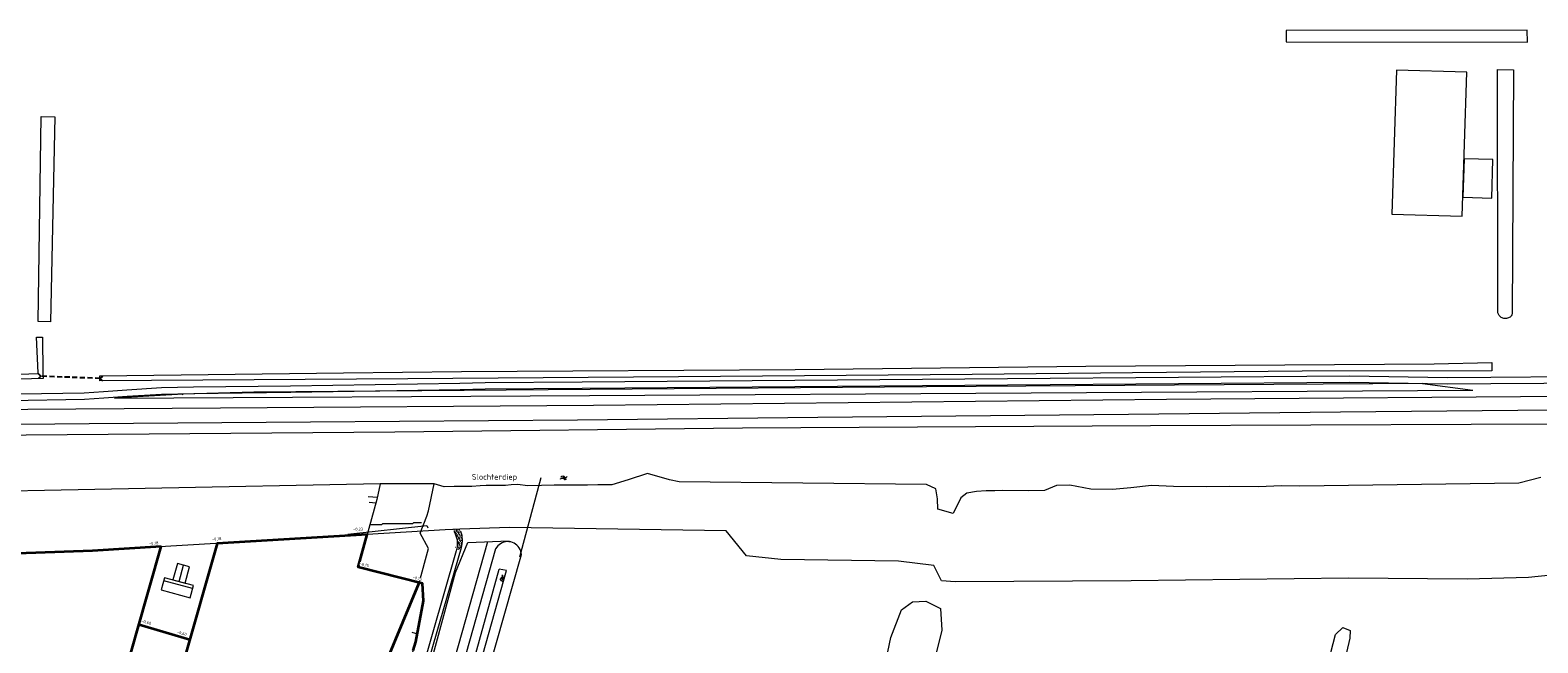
# Model space of a CAD drawing. Header units: metres. Extents: x 239845 to 242720, y 580286 to 584200.
# Tile 104 of 113: x 241046 to 241517, y 583916 to 584107. Entities that reach past the tile are written whole.
import ezdxf
from ezdxf.lldxf.tags import DXFTag

# ---------------------------------------------------------------- set-up
doc = ezdxf.new("R2010")
doc.units = ezdxf.units.M
doc.linetypes.add('HIDDEN', pattern=[9.525, 6.35, -3.175])
for name, color, linetype, lineweight in [('B-WA-GW-DIJK_KRUIN-G', 3, 'Continuous', 0), ('B-WA-GW-WATERGANG_SLOOT_BODEM-G', 5, 'Continuous', 0), ('B-WE-GR-BOS_GEMENGD-GV', 40, 'Continuous', 13), ('B-WE-WH-DUIKER-G', 251, 'HIDDEN', 25), ('N-WE-GW-GRONDWERK-KAVEL-G', 60, 'Continuous', 35), ('N-WE-GW-TALUDARCERING_KORT-G', 90, 'Continuous', 18), ('N-WE-VH-HELLING_KNIKLIJN-G', 30, 'Continuous', 35), ('N-XX-AL-HOOGTELABEL-T25-M', 7, 'Continuous', 25), ('X-XX-AL-T35-ORIENTATIE', 50, 'Continuous', 35)]:
    doc.layers.add(name, color=color, linetype=linetype, lineweight=lineweight)
for name, color, linetype, lineweight, true_color in [('B-WE-GK-BESCHOEIING-TYPE_2-G', 9, 'GK-BESCHOEIING', 13, 0x808080), ('B-WE-IE-TERREINAFSCHEIDING_KUNSTMATIG_RASTERHEKWERK-G', 9, 'IE-TERREINAFSCHEIDING-KUNSTMATIG-OPEN', 18, 0x808080), ('B-WE-KL-GAS-LD-G', 30, 'KL-GAS-L', 13, 0xff7f00), ('B-WE-KL_ET-LS-G', 190, 'KL-ELEC-LS', 13, 0x7f00ff), ('B-WE-OG-TOPOGRAFIE-G', 9, 'Continuous', 9, 0x808080), ('B-WE-OG-TOPOGRAFIE-S', 9, 'Continuous', 9, 0x808080), ('B-WE-OG-TOPOGRAFIE-S @ 0.2', 9, 'Continuous', 9, 0x808080), ('B-WE-OG-TOPOGRAFIE-S @ 0.5', 9, 'Continuous', 9, 0x808080), ('B-WE-VH-VERHARDING_BETON-A', 7, 'Continuous', 18, 0x656565), ('GBKN', 9, 'Continuous', 0, 0x808080)]:
    doc.layers.add(name, color=color, linetype=linetype, lineweight=lineweight, true_color=true_color)
doc.styles.add('NLCS-ISO', font='NLCS-ISO.ttf')
doc.styles.add('NLCS-ISO-M1000-T25', font='NLCS-ISO.ttf', dxfattribs={"height": 2.5})
doc.styles.add('NLCS-ISO-T25', font='NLCS-ISO.ttf', dxfattribs={"height": 2.5})
doc.linetypes.add('GK-BESCHOEIING', pattern='A,30,-5,[1,NLCS.shx,S=1,R=0,X=0,Y=0],-5', length=40)
doc.linetypes.add('IE-TERREINAFSCHEIDING-KUNSTMATIG-OPEN', pattern='A,7,-1.5,[67,NLCS.shx,S=0.75,R=0,X=0,Y=0],-1.5', length=10)
tags = doc.linetypes.add('KL-ELEC-LS', pattern='A,10,-7.5,[6,N381 K&L.SHX,S=2,R=0,X=0,Y=0],-7.5,20,-3.5,["L",NLCS-ISO-T25,S=2.5,R=0,X=0,Y=-2.575],-8.5,10', length=67).pattern_tags.tags
tags[18] = DXFTag(74, 10)
tags = doc.linetypes.add('KL-GAS-L', pattern='A,10,-3.5,["GAS",NLCS-ISO-T25,S=2.5,R=0,X=0,Y=-2.575],-18.5,20,-3.5,["L",NLCS-ISO-T25,S=2.5,R=0,X=0,Y=-2.575],-8.5,10', length=74).pattern_tags.tags
tags[19] = DXFTag(74, 10)
tags[6] = DXFTag(74, 10)

# ---------------------------------------------------------------- blocks, each defined once
blk = doc.blocks.new('SOG-TOPOGRAFIE_WATER-SO')
at = {"flags": 128}
for points in [[(-1.91, 0.46), (-1.82, 0.6, -0.538831), (0.18, 0.63, 0.605168), (1.86, 0.83, -4.035705)], [(-2.28, -0.81), (-2.19, -0.67, -0.538831), (-0.18, -0.63, 0.605168), (1.49, -0.44, -4.035705)]]:
    blk.add_lwpolyline(points, format="xyb", dxfattribs=at)
blk = doc.blocks.new('*U116')
at = {"layer": 'B-WE-OG-TOPOGRAFIE-S @ 0.2', "xscale": 0.2, "yscale": 0.2, "zscale": 0.2, "rotation": 76.60135591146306}
blk.add_blockref('SOG-TOPOGRAFIE_WATER-SO', (241193.54, 583935.94), dxfattribs=at)
at = {"layer": 'B-WE-OG-TOPOGRAFIE-S @ 0.5', "xscale": 0.5, "yscale": 0.5, "zscale": 0.5, "rotation": 76.60135591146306}
blk.add_blockref('SOG-TOPOGRAFIE_WATER-SO', (241193.54, 583935.94), dxfattribs=at)
blk = doc.blocks.new('*U122')
at = {"layer": 'B-WE-OG-TOPOGRAFIE-S @ 0.2', "xscale": 0.2, "yscale": 0.2, "zscale": 0.2}
blk.add_blockref('SOG-TOPOGRAFIE_WATER-SO', (241212.79, 583967.24), dxfattribs=at)
at = {"layer": 'B-WE-OG-TOPOGRAFIE-S @ 0.5', "xscale": 0.5, "yscale": 0.5, "zscale": 0.5}
blk.add_blockref('SOG-TOPOGRAFIE_WATER-SO', (241212.79, 583967.24), dxfattribs=at)

msp = doc.modelspace()

# ---------------------------------------------------------------- hatches: boundary and pattern name
at = {"layer": 'B-WE-VH-VERHARDING_BETON-A'}
h = msp.add_hatch(dxfattribs=at)
h.set_pattern_fill('AVH-BETON', color=256, scale=0.5, pattern_type=2)
h.set_pattern_definition([(119.62294247, (123740.8543, 291638.428), (-1.0226902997, 0.2812553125), [0.03535534, -0.512652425, 0, -0.512652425]), (119.62294247, (123740.8926, 291638.4773), (-1.0226902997, 0.2812553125), [0.03535534, -0.512652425, 0, -0.512652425]), (52.12294247, (123740.8368, 291638.4587), (1.0226903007, -0.2812553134), [0.0625, -0.374647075, 0, -0.37397075]), (52.12294247, (123740.8543, 291638.428), (1.0226903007, -0.2812553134), [0.0625, -0.374647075, 0, -0.37397075]), (134.62294247, (123741.029, 291638.12065), (-0.9676081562, -0.252456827), [0.046875, -0.4765625, 0, -0.4765625]), (194.62294247, (123741.029, 291638.12065), (-0.2651700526, -0.9642016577), [0.046875, -0.4765625, 0, -0.4765625]), (74.62294247, (123740.9837, 291638.1088), (-0.7024381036, 0.7117448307), [0.046875, -0.4765625, 0, -0.4765625])])
edge = h.paths.add_edge_path()
edge.add_arc((241171.4, 583946.65), 7.99, -16.0205, 33.8479, ccw=False)
edge.add_line((241179.08, 583944.44), (241180.61, 583945.38))
edge.add_arc((241172.44, 583947.7), 8.49, 344.1053, 384.713)
edge.add_line((241180.16, 583951.25), (241178.03, 583951.1))

# ---------------------------------------------------------------- linework, layer by layer
at = {"layer": 'B-WA-GW-DIJK_KRUIN-G'}
msp.add_lwpolyline([(241195.77, 583951.73), (241180.19, 583951.17)], dxfattribs=at)
at = {"layer": 'B-WE-GK-BESCHOEIING-TYPE_2-G', "ltscale": 0.25, "flags": 128}
for points in [[(241155.37, 583965.32), (241154.31, 583960.44), (241148.43, 583939.39)], [(241167.46, 583934.47), (241170.46, 583945.2), (241167.78, 583949.95), (241169.9, 583955.3), (241170.4, 583956.95), (241172.21, 583965.32)]]:
    msp.add_lwpolyline(points, dxfattribs=at)
at = {"layer": 'B-WE-GR-BOS_GEMENGD-GV', "flags": 128}
for points in [[(241521.09, 583936.89), (241513.94, 583936.14), (241494.82, 583935.6), (241457.73, 583935.94), (241389.87, 583935.12), (241334.95, 583934.71), (241330.66, 583935.05), (241328.28, 583939.82), (241317.19, 583941.25), (241280.44, 583941.72), (241269.75, 583942.88), (241263.42, 583950.65), (241195.77, 583951.73)], [(241301.44, 583853.08), (241314.77, 583917.41), (241318.18, 583926.01), (241321.59, 583928.52), (241325.74, 583928.67), (241330.33, 583926.45), (241330.77, 583919.63), (241309.29, 583832.48)], [(241449.36, 583901.39), (241453.65, 583918.32), (241456.03, 583920.46), (241458.29, 583919.51), (241458.17, 583917.12), (241440.95, 583843.44)]]:
    msp.add_lwpolyline(points, dxfattribs=at)
at = {"layer": 'B-WE-IE-TERREINAFSCHEIDING_KUNSTMATIG_RASTERHEKWERK-G', "flags": 128}
msp.add_lwpolyline([(241198.95, 583942.57), (241205.57, 583967.33)], dxfattribs=at)
at = {"layer": 'B-WE-KL-GAS-LD-G', "ltscale": 0.15, "flags": 128}
msp.add_lwpolyline([(241152.21, 583952.65), (241155.88, 583952.65), (241156.21, 583952.98), (241165.55, 583952.98), (241165.88, 583953.31), (241168.22, 583953.31)], dxfattribs=at)
at = {"layer": 'B-WE-KL_ET-LS-G', "ltscale": 0.15, "flags": 128}
msp.add_lwpolyline([(241145.21, 583949.65), (241169.88, 583952.31), (241170.22, 583951.65)], dxfattribs=at)
at = {"layer": 'B-WE-OG-TOPOGRAFIE-G', "elevation": -0.6}
for points in [[(241092.02, 583940.51), (241090.6, 583935.34), (241094.4, 583934.29), (241095.82, 583939.46)], [(241097.01, 583933.57), (241087.98, 583936.05), (241086.94, 583932.25), (241095.97, 583929.77)]]:
    msp.add_lwpolyline(points, close=True, dxfattribs=at)
for points in [[(241092.5, 583934.81), (241093.92, 583939.98)], [(241096.75, 583932.64), (241087.73, 583935.12)]]:
    msp.add_lwpolyline(points, dxfattribs=at)
at = {"layer": 'B-WE-WH-DUIKER-G', "ltscale": 0.25}
msp.add_line((241067.88, 583998.3), (241049.36, 583998.96), dxfattribs=at)
for points in [[(241049.36, 583998.96), (241048.58, 583998.22)], [(241049.36, 583998.96), (241048.61, 583999.74)], [(241067.88, 583998.3), (241068.66, 583999.04)], [(241067.88, 583998.3), (241068.62, 583997.52)]]:
    msp.add_lwpolyline(points, dxfattribs=at)
at = {"layer": 'GBKN', "flags": 128}
for points in [[(241513.57, 584107.07), (241438.24, 584106.92)], [(241438.24, 584106.92), (241438.32, 584103.4)], [(241513.71, 584103.37), (241513.57, 584107.07)], [(241438.32, 584103.4), (241513.71, 584103.37)], [(241504.3, 584094.74), (241509.29, 584094.68)], [(241504.44, 584018.73), (241504.3, 584094.74)], [(241509.29, 584094.68), (241508.92, 584018.36)], [(241048.47, 584016.06), (241049.45, 584080.06)], [(241049.45, 584080.06), (241053.76, 584080.01)], [(241053.76, 584080.01), (241052.38, 584016)], [(241493.87, 584066.92), (241493.49, 584054.92), (241502.49, 584054.64), (241502.87, 584066.63), (241493.87, 584066.92)], [(241504.67, 584018.19), (241504.44, 584018.73)], [(241504.83, 584017.95), (241504.67, 584018.19)], [(241505.02, 584017.73), (241504.83, 584017.95)], [(241505.23, 584017.53), (241505.02, 584017.73)], [(241505.47, 584017.36), (241505.23, 584017.53)], [(241505.72, 584017.22), (241505.47, 584017.36)], [(241505.99, 584017.11), (241505.72, 584017.22)], [(241506.27, 584017.04), (241505.99, 584017.11)], [(241506.56, 584017), (241506.27, 584017.04)], [(241506.85, 584016.99), (241506.56, 584017)], [(241507.14, 584017.02), (241506.85, 584016.99)], [(241507.42, 584017.08), (241507.14, 584017.02)], [(241507.69, 584017.18), (241507.42, 584017.08)], [(241507.95, 584017.31), (241507.69, 584017.18)], [(241508.2, 584017.47), (241507.95, 584017.31)], [(241508.42, 584017.66), (241508.2, 584017.47)], [(241508.61, 584017.87), (241508.42, 584017.66)], [(241508.78, 584018.11), (241508.61, 584017.87)], [(241508.92, 584018.36), (241508.78, 584018.11)], [(241052.38, 584016), (241048.47, 584016.06)], [(241048.53, 584000), (241048.02, 584011.22)], [(241048.02, 584011.22), (241049.85, 584011.22)], [(241049.85, 584011.22), (241050.01, 584000)], [(241375.71, 584002.15), (241484.54, 584002.88)], [(241484.54, 584002.88), (241502.55, 584003.22)], [(241502.55, 584003.22), (241502.49, 584000.71)], [(241013.09, 583998.58), (241048.54, 583999.88)], [(241050.03, 583998.27), (241013.14, 583997.19)], [(241048.54, 583999.88), (241048.53, 584000)], [(241050.01, 584000), (241050.03, 583998.27)], [(241067.73, 583999.08), (241143.89, 584000)], [(241067.77, 583997.51), (241067.73, 583999.08)], [(241083.92, 583997.6), (241067.77, 583997.51)], [(241164.01, 583998.21), (241083.92, 583997.6)], [(241143.89, 584000), (241180.77, 584000.45)], [(241248.47, 583998.75), (241164.01, 583998.21)], [(241180.77, 584000.45), (241284.89, 584001.09)], [(241218.41, 583997.2), (241351.25, 583998.3)], [(241340.26, 583999.47), (241248.47, 583998.75)], [(241284.89, 584001.09), (241375.71, 584002.15)], [(241390.3, 584000), (241340.26, 583999.47)], [(241351.25, 583998.3), (241458.09, 583999.13)], [(241443.25, 584000.56), (241390.3, 584000)], [(241502.49, 584000.71), (241443.25, 584000.56)], [(241458.09, 583999.13), (241488.64, 583998.61)], [(241488.64, 583998.61), (241502.19, 583998.69)], [(241502.19, 583998.69), (241551.98, 583999.07)], [(241016.01, 583993.02), (241062.92, 583993.84)], [(241062.92, 583993.84), (241068.89, 583994.18)], [(241068.89, 583994.18), (241076.2, 583994.77)], [(241069.04, 583992.18), (241076.34, 583992.78)], [(241093.82, 583993.36), (241072.32, 583992.13)], [(241072.32, 583992.13), (241220.7, 583992.95)], [(241076.2, 583994.77), (241087.01, 583995.41)], [(241076.34, 583992.78), (241087.07, 583993.41)], [(241087.01, 583995.41), (241097.02, 583995.62)], [(241087.07, 583993.41), (241097.08, 583993.62)], [(241093.51, 583993.28), (241093.82, 583993.36)], [(241115.82, 583993.98), (241093.82, 583993.36)], [(241097.02, 583995.62), (241127.36, 583996.01)], [(241097.08, 583993.62), (241127.42, 583994.01)], [(241325.94, 583995.67), (241115.82, 583993.98)], [(241127.36, 583996.01), (241180.24, 583996.83)], [(241127.42, 583994.01), (241180.31, 583994.84)], [(241180.24, 583996.83), (241188.07, 583997.01)], [(241180.31, 583994.84), (241188.12, 583995.01)], [(241188.07, 583997.01), (241218.41, 583997.2)], [(241188.12, 583995.01), (241218.44, 583995.2)], [(241218.44, 583995.2), (241351.28, 583996.3)], [(241220.7, 583992.95), (241496.64, 583994.66)], [(241480.92, 583996.75), (241325.94, 583995.67)], [(241351.28, 583996.3), (241458.07, 583997.13)], [(241400.93, 583991.84), (241539.09, 583992.89)], [(241458.07, 583997.13), (241488.62, 583996.61)], [(241480.92, 583996.75), (241496.64, 583994.66)], [(241488.62, 583996.61), (241502.22, 583996.69)], [(241502.22, 583996.69), (241551.99, 583997.07)], [(241000, 583988.33), (241105.49, 583989.11)], [(241016.04, 583991.02), (241062.99, 583991.84)], [(241062.99, 583991.84), (241069.04, 583992.18)], [(241105.49, 583989.11), (241221.95, 583989.93)], [(241221.95, 583989.93), (241400.93, 583991.84)], [(241521.72, 583988.35), (241455.22, 583987.8)], [(241064.43, 583984.07), (241000, 583983.45)], [(241133.61, 583984.65), (241064.43, 583984.07)], [(241216.93, 583985.26), (241133.61, 583984.65)], [(241292.04, 583986.08), (241216.93, 583985.26)], [(241395.92, 583983.53), (241268.45, 583982.78)], [(241389.03, 583987.06), (241292.04, 583986.08)], [(241455.22, 583987.8), (241389.03, 583987.06)], [(241546.1, 583984.16), (241395.92, 583983.53)], [(241159.89, 583981.55), (241019.09, 583980.31)], [(241268.45, 583982.78), (241159.89, 583981.55)], [(241155.37, 583965.32), (241008.47, 583962.44)], [(241172.23, 583965.41), (241155.37, 583965.32)], [(241175.28, 583964.4), (241172.23, 583965.41)], [(241178.48, 583964.49), (241175.28, 583964.4)], [(241179.99, 583964.49), (241178.48, 583964.49)], [(241181.8, 583964.49), (241179.99, 583964.49)], [(241183.93, 583964.54), (241181.8, 583964.49)], [(241186.55, 583964.7), (241183.93, 583964.54)], [(241188.46, 583964.81), (241186.55, 583964.7)], [(241191.37, 583964.88), (241188.46, 583964.81)], [(241194.45, 583964.89), (241191.37, 583964.88)], [(241196.24, 583965.09), (241194.45, 583964.89)], [(241198.17, 583965.19), (241196.24, 583965.09)], [(241201.4, 583964.79), (241198.17, 583965.19)], [(241205.74, 583964.87), (241201.4, 583964.79)], [(241209.68, 583964.91), (241205.74, 583964.87)], [(241212.66, 583964.93), (241209.68, 583964.91)], [(241216.05, 583964.98), (241212.66, 583964.93)], [(241220.03, 583964.98), (241216.05, 583964.98)], [(241223.29, 583965.1), (241220.03, 583964.98)], [(241227.64, 583965.07), (241223.29, 583965.1)], [(241232.77, 583966.57), (241227.64, 583965.07)], [(241238.84, 583968.61), (241232.77, 583966.57)], [(241245.68, 583966.65), (241238.84, 583968.61)], [(241248.7, 583965.98), (241245.68, 583966.65)], [(241325.99, 583965.14), (241248.7, 583965.98)], [(241328.91, 583963.83), (241325.99, 583965.14)], [(241366.59, 583964.8), (241362.86, 583963.26)], [(241370.69, 583964.93), (241366.59, 583964.8)], [(241377.32, 583963.72), (241370.69, 583964.93)], [(241396.24, 583964.83), (241389.77, 583964.15)], [(241403.08, 583964.49), (241396.24, 583964.83)], [(241413.28, 583964.4), (241403.08, 583964.49)], [(241420.74, 583964.55), (241413.28, 583964.4)], [(241429.59, 583964.46), (241420.74, 583964.55)], [(241436.95, 583964.78), (241429.59, 583964.46)], [(241442.53, 583964.59), (241436.95, 583964.78)], [(241510.92, 583965.6), (241442.53, 583964.59)], [(241517.78, 583967.34), (241510.92, 583965.6)], [(241151.61, 583961.42), (241154.47, 583961.17)], [(241329.39, 583960.68), (241328.91, 583963.83)], [(241329.5, 583957.46), (241329.39, 583960.68)], [(241336.7, 583961.03), (241334.3, 583956.15)], [(241338.58, 583962.41), (241336.7, 583961.03)], [(241341.6, 583962.99), (241338.58, 583962.41)], [(241344.64, 583963.18), (241341.6, 583962.99)], [(241347.29, 583963.19), (241344.64, 583963.18)], [(241349.54, 583963.25), (241347.29, 583963.19)], [(241357.67, 583963.22), (241349.54, 583963.25)], [(241362.86, 583963.26), (241357.67, 583963.22)], [(241384.07, 583963.56), (241377.32, 583963.72)], [(241389.77, 583964.15), (241384.07, 583963.56)], [(241151.92, 583959.66), (241154.02, 583959.39)], [(241334.3, 583956.15), (241329.5, 583957.46)], [(241180.19, 583951.17), (241178.03, 583951.1)], [(241178.33, 583950.62), (241178.62, 583950.06)], [(241180.42, 583950.63), (241180.62, 583950)], [(241178.62, 583950.06), (241178.87, 583949.47)], [(241178.87, 583949.47), (241179.07, 583948.86)], [(241179.07, 583948.86), (241179.23, 583948.24)], [(241179.33, 583945.7), (241179.08, 583944.44)], [(241179.23, 583948.24), (241179.33, 583947.61)], [(241179.33, 583947.61), (241179.38, 583946.97)], [(241179.38, 583946.33), (241179.33, 583945.7)], [(241179.38, 583946.97), (241179.38, 583946.33)], [(241180.77, 583946.02), (241180.61, 583945.38)], [(241180.62, 583950), (241180.78, 583949.35)], [(241180.88, 583946.68), (241180.77, 583946.02)], [(241180.78, 583949.35), (241180.88, 583948.69)], [(241180.88, 583948.69), (241180.93, 583948.02)], [(241180.93, 583947.35), (241180.88, 583946.68)], [(241180.93, 583948.02), (241180.93, 583947.35)], [(241192.04, 583945.98), (241191.39, 583945.09)], [(241192.45, 583946.35), (241192.04, 583945.98)], [(241192.9, 583946.67), (241192.45, 583946.35)], [(241193.39, 583946.93), (241192.9, 583946.67)], [(241193.91, 583947.12), (241193.39, 583946.93)], [(241194.44, 583947.25), (241193.91, 583947.12)], [(241194.99, 583947.31), (241194.44, 583947.25)], [(241195.55, 583947.29), (241194.99, 583947.31)], [(241196.09, 583947.2), (241195.55, 583947.29)], [(241196.62, 583947.05), (241196.09, 583947.2)], [(241197.13, 583946.82), (241196.62, 583947.05)], [(241197.6, 583946.54), (241197.13, 583946.82)], [(241198.03, 583946.19), (241197.6, 583946.54)], [(241198.42, 583945.8), (241198.03, 583946.19)], [(241198.75, 583945.35), (241198.42, 583945.8)], [(241199.02, 583944.87), (241198.75, 583945.35)], [(241199.23, 583944.36), (241199.02, 583944.87)], [(241199.37, 583943.82), (241199.23, 583944.36)], [(241199.43, 583943.28), (241199.37, 583943.82)], [(241194.77, 583938.31), (241192.46, 583938.67)]]:
    msp.add_lwpolyline(points, dxfattribs=at)
msp.add_lwpolyline([(241471.31, 584049.62), (241493.3, 584048.93), (241494.72, 584093.9), (241472.73, 584094.6)], close=True, dxfattribs=at)
at = {"layer": 'N-WE-GW-GRONDWERK-KAVEL-G', "flags": 128}
for points in [[(241086.94, 583945.75), (241065.47, 583944.48), (241032.91, 583943.28), (241031.65, 583943.27), (241019.3, 583942.77), (240996.38, 583944.03), (240975.29, 583943.85), (240956.53, 583943.4), (240936.15, 583943.3), (240916.85, 583942.59), (240896.34, 583942.51), (240877.03, 583942.4), (240855.9, 583942.16), (240836.72, 583942.15), (240814.85, 583941.83), (240795.73, 583941.35), (240775.28, 583941.07), (240757.11, 583940.71), (240742.27, 583940.6), (240731.35, 583940.18), (240718.94, 583939.95), (240718.92, 583939.96)], [(241079.47, 583919.41), (241086.94, 583945.75)], [(241165.64, 583913.35), (241166.42, 583916.05), (241168.91, 583928.83), (241168.53, 583934.19), (241148.43, 583939.39), (241151.27, 583949.54), (241104.38, 583946.78), (241093.92, 583909.89)], [(241076.77, 583909.89), (241079.47, 583919.41)], [(241095.88, 583916.63), (241080.06, 583921.32)]]:
    msp.add_lwpolyline(points, dxfattribs=at)
at = {"layer": 'N-WE-GW-TALUDARCERING_KORT-G'}
msp.add_lwpolyline([(241165.17, 583919.07), (241167.03, 583918.55)], dxfattribs=at)

# ---------------------------------------------------------------- block references
at = {"layer": 'B-WE-OG-TOPOGRAFIE-S'}
for name in ['*U122', '*U116']:
    msp.add_blockref(name, (0, 0), dxfattribs=at)

# ---------------------------------------------------------------- texts
at = {"layer": 'X-XX-AL-T35-ORIENTATIE', "style": 'NLCS-ISO'}
msp.add_text('Slochterdiep', height=1.75, dxfattribs=at).set_placement((241183.95, 583966.67))

# ---------------------------------------------------------------- next in the draw order: texts
at = {"layer": 'N-XX-AL-HOOGTELABEL-T25-M', "insert": (241146.89, 583951.65), "char_height": 0.9, "attachment_point": 1, "style": 'NLCS-ISO-M1000-T25', "bg_fill": 3, "box_fill_scale": 1, "bg_fill_color": 256, "bg_fill_transparency": 0}
msp.add_mtext_dynamic_manual_height_columns('-0,23', width=2.6072, gutter_width=6.25, heights=[0], dxfattribs=at)
at = {"layer": 'N-XX-AL-HOOGTELABEL-T25-M', "char_height": 0.9, "attachment_point": 1, "style": 'NLCS-ISO-M1000-T25', "bg_fill": 3, "box_fill_scale": 1, "bg_fill_color": 256, "bg_fill_transparency": 0}
for s, insert, rotation in [('-0,18', (241083.09, 583947.14), 5.3795), ('-0,18', (241102.77, 583948.48), 5.3795), ('-0,15', (241149.11, 583940.96), 344.2385), ('-0,15', (241165.64, 583936.7), 344.2385), ('-0,60', (241080.91, 583923.02), 344.0822), ('-0,60', (241092.03, 583919.59), 344.0822)]:
    msp.add_mtext_dynamic_manual_height_columns(s, width=2.6072, gutter_width=6.25, heights=[0], dxfattribs=dict(at, insert=insert, rotation=rotation))

# ---------------------------------------------------------------- next in the draw order: linework, layer by layer
at = {"layer": 'B-WA-GW-DIJK_KRUIN-G'}
for points in [[(241178.03, 583951.1), (241175.64, 583951.01), (241151.27, 583949.54)], [(241151.27, 583949.54), (241065.47, 583944.48), (241032.91, 583943.28)], [(241067.11, 583537.16), (241072.29, 583556.93), (241078.07, 583576.83), (241082.32, 583594.48), (241087.68, 583611.82), (241092.21, 583626.9), (241097.18, 583645.29), (241103.1, 583666.13), (241105.47, 583674.71), (241109.1, 583688.89), (241116, 583710.68), (241122.38, 583734.39), (241128.16, 583756.12), (241133.57, 583774.38), (241139.44, 583793.79), (241144.26, 583811.76), (241149.51, 583832.04), (241154.7, 583850.96), (241160.86, 583871.94), (241166.75, 583893.08), (241172.61, 583914.67), (241178.83, 583937.66), (241182.66, 583947.04), (241195.66, 583947.56)], [(241122.26, 583757.52), (241128.11, 583776.18), (241133.14, 583794.13), (241142.91, 583834.22), (241148.36, 583852.76), (241154.08, 583873.27), (241160.08, 583894.33), (241166.44, 583916.1), (241168.89, 583928.93), (241168.53, 583934.19), (241148.43, 583939.39)]]:
    msp.add_lwpolyline(points, dxfattribs=at)
at = {"layer": 'B-WA-GW-WATERGANG_SLOOT_BODEM-G'}
for points in [[(241170.37, 583327.36), (241197.94, 583432.83), (241228.79, 583549.76), (241228.79, 583554.81), (241210.75, 583560.3), (241096.16, 583590.15), (241114.87, 583658.38), (241192.46, 583938.67)], [(241171.56, 583327.05), (241199.15, 583432.51), (241230.04, 583549.6), (241230.04, 583555.74), (241211.1, 583561.91), (241097.67, 583591.03), (241115.91, 583657.65), (241194.77, 583938.31)]]:
    msp.add_lwpolyline(points, dxfattribs=at)
at = {"layer": 'GBKN', "flags": 128}
for points in [[(241188.84, 583947.28), (241132.72, 583748.24)], [(241191.39, 583945.09), (241132.42, 583735.76)], [(241136.57, 583721.98), (241199.43, 583943.28)], [(241179.08, 583944.44), (241156.8, 583866.74)], [(241180.61, 583945.38), (241167.3, 583899.37)]]:
    msp.add_lwpolyline(points, dxfattribs=at)
at = {"layer": 'N-WE-VH-HELLING_KNIKLIJN-G', "flags": 128}
msp.add_lwpolyline([(241157.34, 583909.89), (241167.47, 583934.47)], dxfattribs=at)

doc.saveas('drawing.dxf')
